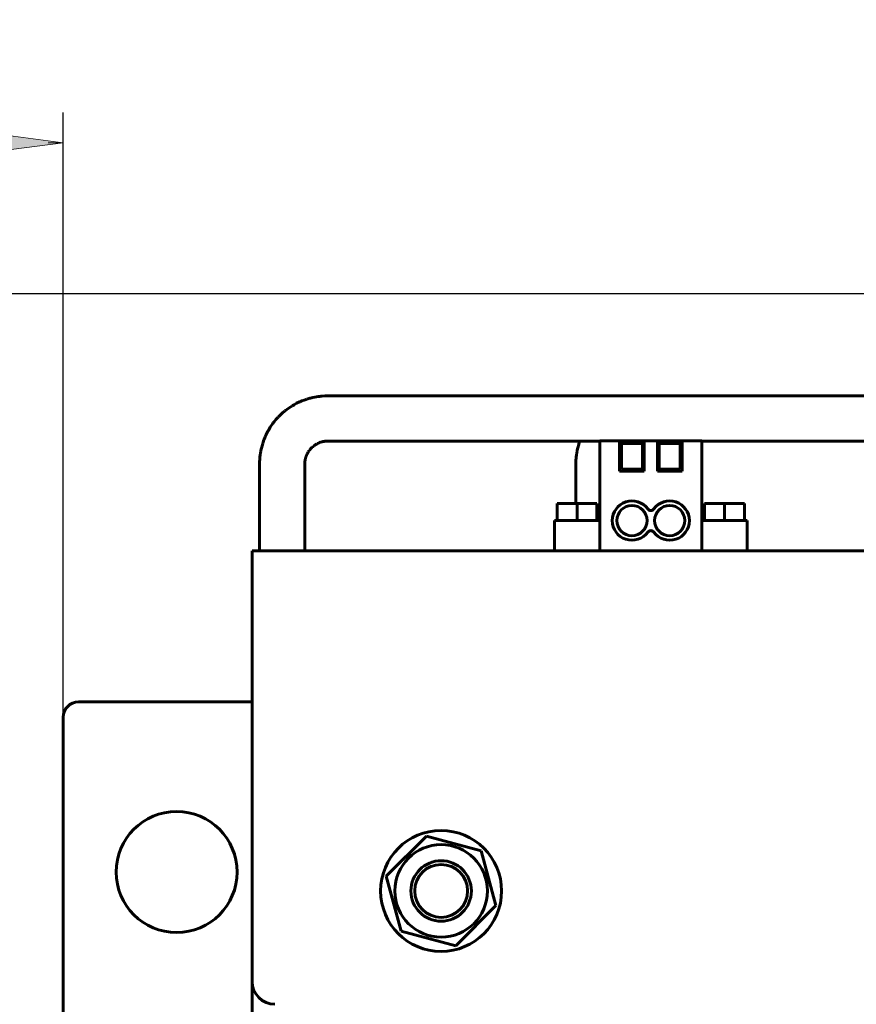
# Model space of a CAD drawing. Header units: millimetres. Extents: x 0 to 420, y 0 to 594.
# Tile 4 of 11: x 143 to 198, y 255 to 321. Entities that reach past the tile are written whole.
import ezdxf

# ---------------------------------------------------------------- set-up
doc = ezdxf.new("R2010")
doc.units = ezdxf.units.MM
doc.linetypes.add('K5LT_BASIC', pattern=[0])
doc.linetypes.add('K5LT_THIN', pattern=[0])
doc.layers.add('Системный слой', color=7, linetype='Continuous')
doc.styles.add('KDIMTEXTSTYLE', font='GOST_AU.SHX', dxfattribs={"width": 0.96, "oblique": 15, "height": 5})
doc.dimstyles.new('KDIMSTYLE (0.50)', dxfattribs={"dimtxt": 5, "dimasz": 1, "dimexe": 2, "dimexo": 0, "dimgap": 1, "dimtad": 1, "dimlfac": 2, "dimtxsty": 'KDIMTEXTSTYLE', "dimsah": 1, "dimcen": 0, "dimdle": 1, "dimadec": 0, "dimazin": 0, "dimtfac": 0.667, "dimtmove": 0, "dimatfit": 3, "dimfxl": 1, "dimtvp": 1, "dimtolj": 1, "dimtzin": 0, "dimarcsym": 0})

# ---------------------------------------------------------------- blocks, each defined once
blk = doc.blocks.new('U10')
at = {"layer": 'Системный слой', "color": 150, "linetype": 'K5LT_BASIC', "lineweight": 60, "true_color": 0x0080ff}
for p, q in [((162.526, 292.482), (162.478, 292.454)), ((162.555, 292.498), (162.526, 292.482)), ((162.569, 292.505), (162.555, 292.498)), ((162.576, 292.509), (162.569, 292.505)), ((162.579, 292.51), (162.576, 292.509)), ((162.582, 292.512), (162.579, 292.51)), ((162.609, 292.525), (162.582, 292.512)), ((162.622, 292.531), (162.609, 292.525)), ((162.629, 292.534), (162.622, 292.531)), ((162.632, 292.536), (162.629, 292.534)), ((162.635, 292.537), (162.632, 292.536)), ((162.638, 292.538), (162.635, 292.537)), ((162.65, 292.544), (162.638, 292.538)), ((162.656, 292.546), (162.65, 292.544)), ((162.659, 292.547), (162.656, 292.546)), ((162.661, 292.549), (162.659, 292.547)), ((162.668, 292.551), (162.661, 292.549)), ((162.671, 292.553), (162.668, 292.551)), ((162.674, 292.554), (162.671, 292.553)), ((162.676, 292.555), (162.674, 292.554)), ((162.679, 292.556), (162.676, 292.555)), ((162.682, 292.557), (162.679, 292.556)), ((162.686, 292.559), (162.682, 292.557)), ((162.688, 292.56), (162.686, 292.559)), ((162.709, 292.568), (162.688, 292.56)), ((162.724, 292.574), (162.709, 292.568)), ((162.731, 292.577), (162.724, 292.574)), ((162.734, 292.579), (162.731, 292.577)), ((162.737, 292.579), (162.734, 292.579)), ((162.739, 292.58), (162.737, 292.579)), ((162.743, 292.582), (162.739, 292.58)), ((162.745, 292.583), (162.743, 292.582)), ((162.747, 292.584), (162.745, 292.583)), ((162.791, 292.601), (162.747, 292.584)), ((162.822, 292.612), (162.791, 292.601)), ((162.837, 292.617), (162.822, 292.612)), ((162.845, 292.62), (162.837, 292.617)), ((162.849, 292.621), (162.845, 292.62)), ((162.851, 292.621), (162.849, 292.621)), ((162.875, 292.629), (162.851, 292.621)), ((162.903, 292.636), (162.875, 292.629)), ((162.916, 292.64), (162.903, 292.636)), ((162.923, 292.641), (162.916, 292.64)), ((162.927, 292.642), (162.923, 292.641)), ((162.929, 292.642), (162.927, 292.642)), ((162.943, 292.645), (162.929, 292.642)), ((162.97, 292.651), (162.943, 292.645)), ((162.984, 292.653), (162.97, 292.651)), ((162.991, 292.654), (162.984, 292.653)), ((162.994, 292.655), (162.991, 292.654)), ((162.997, 292.655), (162.994, 292.655)), ((163.007, 292.656), (162.997, 292.655)), ((163.035, 292.66), (163.007, 292.656)), ((163.05, 292.661), (163.035, 292.66)), ((163.058, 292.662), (163.05, 292.661)), ((163.061, 292.663), (163.058, 292.662)), ((163.064, 292.663), (163.061, 292.663)), ((163.074, 292.664), (163.064, 292.663)), ((163.105, 292.666), (163.074, 292.664)), ((163.121, 292.667), (163.105, 292.666)), ((163.129, 292.667), (163.121, 292.667)), ((163.133, 292.667), (163.129, 292.667)), ((163.136, 292.668), (163.133, 292.667)), ((163.139, 292.668), (163.136, 292.668)), ((163.17, 292.669), (163.139, 292.668)), ((163.187, 292.669), (163.17, 292.669)), ((163.195, 292.669), (163.187, 292.669)), ((163.199, 292.67), (163.195, 292.669)), ((163.202, 292.67), (163.199, 292.67)), ((163.223, 292.67), (163.202, 292.67)), ((163.241, 292.67), (163.223, 292.67)), ((163.25, 292.67), (163.241, 292.67)), ((163.255, 292.67), (163.25, 292.67)), ((163.258, 292.67), (163.255, 292.67)), ((163.299, 292.67), (163.258, 292.67)), ((163.329, 292.67), (163.299, 292.67)), ((163.344, 292.67), (163.329, 292.67)), ((163.352, 292.67), (163.344, 292.67)), ((163.356, 292.67), (163.352, 292.67)), ((163.381, 292.67), (163.356, 292.67)), ((163.449, 292.67), (163.381, 292.67)), ((163.496, 292.67), (163.449, 292.67)), ((163.528, 292.67), (163.496, 292.67)), ((163.55, 292.67), (163.528, 292.67)), ((163.564, 292.67), (163.55, 292.67)), ((163.574, 292.67), (163.564, 292.67)), ((163.58, 292.67), (163.574, 292.67)), ((163.585, 292.67), (163.58, 292.67)), ((163.59, 292.67), (163.585, 292.67)), ((163.6, 292.67), (163.59, 292.67)), ((163.621, 292.67), (163.6, 292.67)), ((163.641, 292.67), (163.621, 292.67)), ((163.65, 292.67), (163.641, 292.67)), ((163.655, 292.67), (163.65, 292.67)), ((163.712, 292.67), (163.655, 292.67)), ((163.764, 292.67), (163.712, 292.67)), ((163.79, 292.67), (163.764, 292.67)), ((163.803, 292.67), (163.79, 292.67)), ((163.809, 292.67), (163.803, 292.67)), ((163.813, 292.67), (163.809, 292.67)), ((163.834, 292.67), (163.813, 292.67)), ((163.862, 292.67), (163.834, 292.67)), ((163.876, 292.67), (163.862, 292.67)), ((163.882, 292.67), (163.876, 292.67)), ((163.886, 292.67), (163.882, 292.67)), ((163.89, 292.67), (163.886, 292.67)), ((163.908, 292.67), (163.89, 292.67)), ((163.916, 292.67), (163.908, 292.67)), ((163.921, 292.67), (163.916, 292.67)), ((163.924, 292.67), (163.921, 292.67)), ((163.939, 292.67), (163.924, 292.67)), ((163.95, 292.67), (163.939, 292.67)), ((163.956, 292.67), (163.95, 292.67)), ((163.959, 292.67), (163.956, 292.67)), ((163.994, 292.67), (163.959, 292.67)), ((164.044, 292.67), (163.994, 292.67)), ((164.069, 292.67), (164.044, 292.67)), ((164.082, 292.67), (164.069, 292.67)), ((164.088, 292.67), (164.082, 292.67)), ((164.091, 292.67), (164.088, 292.67)), ((164.105, 292.67), (164.091, 292.67)), ((164.17, 292.67), (164.105, 292.67)), ((164.202, 292.67), (164.17, 292.67)), ((164.218, 292.67), (164.202, 292.67)), ((164.225, 292.67), (164.218, 292.67)), ((164.229, 292.67), (164.225, 292.67)), ((164.342, 292.67), (164.229, 292.67)), ((164.399, 292.67), (164.342, 292.67)), ((164.427, 292.67), (164.399, 292.67)), ((164.441, 292.67), (164.427, 292.67)), ((164.448, 292.67), (164.441, 292.67)), ((164.451, 292.67), (164.448, 292.67)), ((164.489, 292.67), (164.451, 292.67)), ((164.525, 292.67), (164.489, 292.67)), ((164.543, 292.67), (164.525, 292.67)), ((164.552, 292.67), (164.543, 292.67)), ((164.557, 292.67), (164.552, 292.67)), ((164.559, 292.67), (164.557, 292.67)), ((164.585, 292.67), (164.559, 292.67)), ((164.599, 292.67), (164.585, 292.67)), ((164.607, 292.67), (164.599, 292.67)), ((164.61, 292.67), (164.607, 292.67)), ((164.613, 292.67), (164.61, 292.67)), ((164.624, 292.67), (164.613, 292.67)), ((164.632, 292.67), (164.624, 292.67)), ((164.637, 292.67), (164.632, 292.67)), ((164.639, 292.67), (164.637, 292.67)), ((164.679, 292.67), (164.639, 292.67)), ((164.722, 292.67), (164.679, 292.67)), ((164.743, 292.67), (164.722, 292.67)), ((164.754, 292.67), (164.743, 292.67)), ((164.759, 292.67), (164.754, 292.67)), ((164.762, 292.67), (164.759, 292.67)), ((164.788, 292.67), (164.762, 292.67)), ((164.837, 292.67), (164.788, 292.67)), ((164.862, 292.67), (164.837, 292.67)), ((164.874, 292.67), (164.862, 292.67)), ((164.88, 292.67), (164.874, 292.67)), ((165.021, 292.67), (164.88, 292.67)), ((165.143, 292.67), (165.021, 292.67)), ((165.222, 292.67), (165.143, 292.67)), ((165.271, 292.67), (165.222, 292.67)), ((165.295, 292.67), (165.271, 292.67)), ((165.307, 292.67), (165.295, 292.67)), ((165.313, 292.67), (165.307, 292.67)), ((165.36, 292.67), (165.313, 292.67)), ((165.398, 292.67), (165.36, 292.67)), ((165.418, 292.67), (165.398, 292.67)), ((165.428, 292.67), (165.418, 292.67)), ((165.432, 292.67), (165.428, 292.67)), ((165.477, 292.67), (165.432, 292.67)), ((165.591, 292.67), (165.477, 292.67)), ((165.671, 292.67), (165.591, 292.67)), ((165.711, 292.67), (165.671, 292.67)), ((165.731, 292.67), (165.711, 292.67)), ((165.742, 292.67), (165.731, 292.67)), ((165.747, 292.67), (165.742, 292.67)), ((165.827, 292.67), (165.747, 292.67)), ((165.869, 292.67), (165.827, 292.67)), ((165.891, 292.67), (165.869, 292.67)), ((165.902, 292.67), (165.891, 292.67)), ((165.907, 292.67), (165.902, 292.67)), ((165.91, 292.67), (165.907, 292.67)), ((165.932, 292.67), (165.91, 292.67)), ((165.963, 292.67), (165.932, 292.67)), ((165.979, 292.67), (165.963, 292.67)), ((165.987, 292.67), (165.979, 292.67)), ((165.99, 292.67), (165.987, 292.67)), ((165.993, 292.67), (165.99, 292.67)), ((166.003, 292.67), (165.993, 292.67)), ((166.02, 292.67), (166.003, 292.67)), ((166.028, 292.67), (166.02, 292.67)), ((166.032, 292.67), (166.028, 292.67)), ((166.035, 292.67), (166.032, 292.67)), ((166.075, 292.67), (166.035, 292.67)), ((166.123, 292.67), (166.075, 292.67)), ((166.155, 292.67), (166.123, 292.67)), ((172.559, 292.67), (166.155, 292.67)), ((181.268, 292.67), (172.559, 292.67)), ((205.518, 292.67), (188.018, 292.67)), ((161.918, 291.854), (161.893, 291.804)), ((161.931, 291.88), (161.918, 291.854)), ((161.938, 291.892), (161.931, 291.88)), ((161.941, 291.898), (161.938, 291.892)), ((161.943, 291.901), (161.941, 291.898)), ((161.98, 291.963), (161.943, 291.901)), ((162.016, 292.018), (161.98, 291.963)), ((162.034, 292.045), (162.016, 292.018)), ((162.044, 292.058), (162.034, 292.045)), ((162.049, 292.065), (162.044, 292.058)), ((162.051, 292.068), (162.049, 292.065)), ((162.093, 292.121), (162.051, 292.068)), ((162.134, 292.17), (162.093, 292.121)), ((162.156, 292.193), (162.134, 292.17)), ((162.167, 292.205), (162.156, 292.193)), ((162.172, 292.211), (162.167, 292.205)), ((162.175, 292.214), (162.172, 292.211)), ((162.224, 292.262), (162.175, 292.214)), ((162.271, 292.304), (162.224, 292.262)), ((162.296, 292.325), (162.271, 292.304)), ((162.308, 292.335), (162.296, 292.325)), ((162.314, 292.34), (162.308, 292.335)), ((162.317, 292.343), (162.314, 292.34)), ((162.391, 292.398), (162.317, 292.343)), ((162.435, 292.428), (162.391, 292.398)), ((162.458, 292.442), (162.435, 292.428)), ((162.469, 292.449), (162.458, 292.442)), ((162.475, 292.452), (162.469, 292.449)), ((162.478, 292.454), (162.475, 292.452)), ((161.754, 291.26), (161.753, 291.224)), ((161.753, 291.224), (161.753, 291.212)), ((161.753, 291.212), (161.753, 291.209)), ((161.753, 291.209), (161.753, 291.205)), ((161.753, 291.205), (161.753, 291.196)), ((161.753, 291.196), (161.753, 291.177)), ((161.753, 291.177), (161.753, 291.138)), ((161.755, 291.277), (161.754, 291.26)), ((161.756, 291.304), (161.755, 291.292)), ((161.755, 291.292), (161.755, 291.29)), ((161.755, 291.29), (161.755, 291.285)), ((161.755, 291.285), (161.755, 291.277)), ((161.758, 291.337), (161.756, 291.304)), ((161.759, 291.353), (161.758, 291.337)), ((161.76, 291.36), (161.759, 291.353)), ((161.761, 291.367), (161.76, 291.364)), ((161.76, 291.364), (161.76, 291.36)), ((161.762, 291.381), (161.761, 291.367)), ((161.766, 291.414), (161.762, 291.381)), ((161.768, 291.429), (161.766, 291.414)), ((161.769, 291.437), (161.768, 291.429)), ((161.77, 291.441), (161.769, 291.437)), ((161.778, 291.483), (161.77, 291.443)), ((161.77, 291.443), (161.77, 291.441)), ((161.784, 291.51), (161.778, 291.483)), ((161.787, 291.524), (161.784, 291.51)), ((161.789, 291.53), (161.787, 291.524)), ((161.79, 291.534), (161.789, 291.53)), ((161.791, 291.536), (161.79, 291.534)), ((161.801, 291.571), (161.791, 291.536)), ((161.81, 291.598), (161.801, 291.571)), ((161.815, 291.612), (161.81, 291.598)), ((161.817, 291.619), (161.815, 291.612)), ((161.818, 291.622), (161.817, 291.619)), ((161.819, 291.624), (161.818, 291.622)), ((161.824, 291.636), (161.819, 291.624)), ((161.832, 291.659), (161.824, 291.636)), ((161.837, 291.671), (161.832, 291.659)), ((161.84, 291.677), (161.837, 291.671)), ((161.841, 291.68), (161.84, 291.677)), ((161.842, 291.682), (161.841, 291.68)), ((161.843, 291.685), (161.842, 291.682)), ((161.848, 291.699), (161.843, 291.685)), ((161.851, 291.706), (161.848, 291.699)), ((161.853, 291.71), (161.851, 291.706)), ((161.854, 291.712), (161.853, 291.71)), ((161.855, 291.714), (161.854, 291.712)), ((161.858, 291.722), (161.855, 291.714)), ((161.859, 291.726), (161.858, 291.722)), ((161.86, 291.728), (161.859, 291.726)), ((161.861, 291.73), (161.86, 291.728)), ((161.863, 291.734), (161.861, 291.73)), ((161.864, 291.737), (161.863, 291.734)), ((161.865, 291.739), (161.864, 291.737)), ((161.866, 291.741), (161.865, 291.739)), ((161.867, 291.744), (161.866, 291.741)), ((161.868, 291.746), (161.867, 291.744)), ((161.869, 291.749), (161.868, 291.746)), ((161.876, 291.765), (161.869, 291.749)), ((161.879, 291.773), (161.876, 291.765)), ((161.881, 291.777), (161.879, 291.773)), ((161.882, 291.78), (161.881, 291.777)), ((161.893, 291.804), (161.882, 291.78)), ((161.753, 291.138), (161.753, 291.13)), ((161.753, 291.13), (161.753, 291.127)), ((161.753, 291.127), (161.753, 291.122)), ((161.753, 291.122), (161.753, 291.112)), ((161.753, 291.112), (161.753, 291.091)), ((161.753, 291.091), (161.753, 291.048)), ((161.753, 291.048), (161.753, 291.033)), ((161.753, 291.033), (161.753, 291.029)), ((161.753, 291.029), (161.753, 291.023)), ((161.753, 291.023), (161.753, 291.011)), ((161.753, 291.011), (161.753, 290.987)), ((161.753, 290.987), (161.753, 290.937)), ((161.753, 290.937), (161.753, 290.886)), ((161.753, 290.886), (161.753, 290.882)), ((161.753, 290.882), (161.753, 290.874)), ((161.753, 290.874), (161.753, 290.858)), ((161.753, 290.858), (161.753, 290.826)), ((161.753, 290.826), (161.753, 290.789)), ((161.753, 290.789), (161.753, 290.77)), ((161.753, 290.77), (161.753, 290.761)), ((161.753, 290.761), (161.753, 290.756)), ((161.753, 290.756), (161.753, 290.75)), ((161.753, 290.75), (161.753, 290.744)), ((161.753, 290.744), (161.753, 290.734)), ((161.753, 290.734), (161.753, 290.721)), ((161.753, 290.721), (161.753, 290.701)), ((161.753, 290.701), (161.753, 290.67)), ((161.753, 290.67), (161.753, 290.659)), ((161.753, 290.659), (161.753, 290.653)), ((161.753, 290.653), (161.753, 290.641)), ((161.753, 290.641), (161.753, 290.616)), ((161.753, 290.616), (161.753, 290.567)), ((161.753, 290.567), (161.753, 290.473)), ((161.753, 290.473), (161.753, 290.316)), ((161.753, 290.316), (161.753, 290.313)), ((161.753, 290.313), (161.753, 290.306)), ((161.753, 290.306), (161.753, 290.297)), ((161.753, 290.297), (161.753, 290.294)), ((161.753, 290.294), (161.753, 290.29)), ((161.753, 290.29), (161.753, 290.282)), ((161.753, 290.282), (161.753, 290.266)), ((161.753, 290.266), (161.753, 290.235)), ((161.753, 290.235), (161.753, 290.223)), ((161.753, 290.223), (161.753, 290.22)), ((161.753, 290.22), (161.753, 290.216)), ((161.753, 290.216), (161.753, 290.209)), ((161.753, 290.209), (161.753, 290.205)), ((161.753, 290.205), (161.753, 290.202)), ((161.753, 290.202), (161.753, 290.199)), ((161.753, 290.199), (161.753, 290.193)), ((161.753, 290.193), (161.753, 290.187)), ((161.753, 290.187), (161.753, 290.184)), ((161.753, 290.184), (161.753, 290.181)), ((161.753, 290.181), (161.753, 290.174)), ((161.753, 290.174), (161.753, 290.161)), ((161.753, 290.161), (161.753, 290.152)), ((161.753, 290.152), (161.753, 290.149)), ((161.753, 290.149), (161.753, 290.145)), ((161.753, 290.145), (161.753, 290.138)), ((161.753, 290.138), (161.753, 290.122)), ((161.753, 290.122), (161.753, 290.092)), ((161.753, 290.092), (161.753, 290.082)), ((161.753, 290.082), (161.753, 290.079)), ((161.753, 290.079), (161.753, 290.074)), ((161.753, 290.074), (161.753, 290.065)), ((161.753, 290.065), (161.753, 290.046)), ((161.753, 290.046), (161.753, 290.009)), ((161.753, 290.009), (161.753, 289.945)), ((161.753, 289.945), (161.753, 289.941)), ((161.753, 289.941), (161.753, 289.932)), ((161.753, 289.932), (161.753, 289.915)), ((161.753, 289.915), (161.753, 289.881)), ((161.753, 289.881), (161.753, 289.814)), ((161.753, 289.814), (161.753, 289.751)), ((161.753, 289.751), (161.753, 289.72)), ((161.753, 289.72), (161.753, 289.704)), ((161.753, 289.704), (161.753, 289.685)), ((161.753, 289.685), (161.753, 289.657)), ((161.753, 289.657), (161.753, 289.636)), ((161.753, 289.636), (161.753, 289.604)), ((161.753, 289.604), (161.753, 289.557)), ((161.753, 289.557), (161.753, 289.485)), ((161.753, 289.485), (161.753, 289.476)), ((161.753, 289.476), (161.753, 289.472)), ((161.753, 289.472), (161.753, 289.463)), ((161.753, 289.463), (161.753, 289.445)), ((161.753, 289.445), (161.753, 289.41)), ((161.753, 289.41), (161.753, 289.337)), ((161.753, 289.337), (161.753, 289.264)), ((161.753, 289.264), (161.753, 289.261)), ((161.753, 289.261), (161.753, 289.255)), ((161.753, 289.255), (161.753, 289.243)), ((161.753, 289.243), (161.753, 289.232)), ((161.753, 289.232), (161.753, 289.226)), ((161.753, 289.226), (161.753, 289.223)), ((161.753, 289.223), (161.753, 289.22)), ((161.753, 289.22), (161.753, 289.217)), ((161.753, 289.217), (161.753, 289.214)), ((161.753, 289.214), (161.753, 289.209)), ((161.753, 289.209), (161.753, 289.202)), ((161.753, 289.202), (161.753, 289.195)), ((161.753, 289.195), (161.753, 289.181)), ((161.753, 289.181), (161.753, 289.153)), ((161.753, 289.153), (161.753, 289.097)), ((161.753, 289.097), (161.753, 288.985)), ((161.753, 288.985), (161.753, 288.76)), ((161.753, 288.76), (161.753, 288.307)), ((161.753, 288.307), (161.753, 287.397)), ((161.753, 287.397), (161.753, 285.579)), ((161.753, 285.579), (161.753, 285.42))]:
    blk.add_line(p, q, dxfattribs=at)
blk = doc.blocks.new('U11')
at = {"layer": 'Системный слой', "color": 150, "linetype": 'K5LT_BASIC', "lineweight": 60, "true_color": 0x0080ff}
for p, q in [((160.955, 295.039), (161.038, 295.087)), ((161.038, 295.087), (161.206, 295.178)), ((161.206, 295.178), (161.399, 295.271)), ((161.399, 295.271), (161.409, 295.275)), ((161.409, 295.275), (161.428, 295.284)), ((161.428, 295.284), (161.468, 295.301)), ((161.468, 295.301), (161.547, 295.334)), ((161.547, 295.334), (161.709, 295.396)), ((161.709, 295.396), (161.832, 295.438)), ((161.832, 295.438), (161.84, 295.44)), ((161.84, 295.44), (161.856, 295.445)), ((161.856, 295.445), (161.889, 295.455)), ((161.889, 295.455), (161.953, 295.474)), ((161.953, 295.474), (162.012, 295.491)), ((162.012, 295.491), (162.076, 295.508)), ((162.076, 295.508), (162.154, 295.528)), ((162.154, 295.528), (162.164, 295.53)), ((162.164, 295.53), (162.182, 295.535)), ((162.182, 295.535), (162.218, 295.543)), ((162.218, 295.543), (162.29, 295.559)), ((162.29, 295.559), (162.421, 295.586)), ((162.421, 295.586), (162.522, 295.604)), ((162.522, 295.604), (162.629, 295.621)), ((162.629, 295.621), (162.722, 295.633)), ((162.722, 295.633), (162.733, 295.635)), ((162.733, 295.635), (162.754, 295.637)), ((162.754, 295.637), (162.798, 295.643)), ((162.798, 295.643), (162.887, 295.652)), ((162.887, 295.652), (163.072, 295.665)), ((163.072, 295.665), (163.21, 295.67)), ((163.21, 295.67), (163.217, 295.67)), ((163.217, 295.67), (163.232, 295.67)), ((163.232, 295.67), (163.26, 295.67)), ((163.26, 295.67), (163.292, 295.67)), ((163.292, 295.67), (163.332, 295.67)), ((163.332, 295.67), (163.374, 295.67)), ((163.374, 295.67), (163.38, 295.67)), ((163.38, 295.67), (163.389, 295.67)), ((163.389, 295.67), (163.407, 295.67)), ((163.407, 295.67), (163.441, 295.67)), ((163.441, 295.67), (163.499, 295.67)), ((163.499, 295.67), (163.504, 295.67)), ((163.504, 295.67), (163.513, 295.67)), ((163.513, 295.67), (163.53, 295.67)), ((163.53, 295.67), (163.563, 295.67)), ((163.563, 295.67), (163.629, 295.67)), ((163.629, 295.67), (163.661, 295.67)), ((163.661, 295.67), (163.666, 295.67)), ((163.666, 295.67), (163.675, 295.67)), ((163.675, 295.67), (163.694, 295.67)), ((163.694, 295.67), (163.73, 295.67)), ((163.73, 295.67), (163.748, 295.67)), ((163.748, 295.67), (163.771, 295.67)), ((163.771, 295.67), (163.804, 295.67)), ((163.804, 295.67), (163.828, 295.67)), ((163.828, 295.67), (163.864, 295.67)), ((163.864, 295.67), (163.891, 295.67)), ((163.891, 295.67), (163.896, 295.67)), ((163.896, 295.67), (163.905, 295.67)), ((163.905, 295.67), (163.922, 295.67)), ((163.922, 295.67), (163.956, 295.67)), ((163.956, 295.67), (164.027, 295.67)), ((164.027, 295.67), (164.095, 295.67)), ((164.095, 295.67), (164.232, 295.67)), ((164.232, 295.67), (164.507, 295.67)), ((164.507, 295.67), (165.063, 295.67)), ((165.063, 295.67), (166.173, 295.67)), ((166.173, 295.67), (168.382, 295.67)), ((168.382, 295.67), (172.802, 295.67)), ((172.802, 295.67), (181.641, 295.67)), ((181.641, 295.67), (199.317, 295.67)), ((199.317, 295.67), (205.514, 295.67)), ((205.514, 295.67), (205.518, 295.67)), ((160.114, 294.394), (160.254, 294.525)), ((160.254, 294.525), (160.409, 294.658)), ((160.409, 294.658), (160.419, 294.665)), ((160.419, 294.665), (160.437, 294.68)), ((160.437, 294.68), (160.474, 294.709)), ((160.474, 294.709), (160.55, 294.767)), ((160.55, 294.767), (160.704, 294.878)), ((160.704, 294.878), (160.884, 294.995)), ((160.884, 294.995), (160.894, 295.002)), ((160.894, 295.002), (160.914, 295.014)), ((160.914, 295.014), (160.955, 295.039)), ((159.467, 293.603), (159.611, 293.813)), ((159.611, 293.813), (159.618, 293.822)), ((159.618, 293.822), (159.632, 293.842)), ((159.632, 293.842), (159.661, 293.88)), ((159.661, 293.88), (159.719, 293.956)), ((159.719, 293.956), (159.841, 294.104)), ((159.841, 294.104), (159.988, 294.267)), ((159.988, 294.267), (159.996, 294.275)), ((159.996, 294.275), (160.012, 294.293)), ((160.012, 294.293), (160.046, 294.327)), ((160.046, 294.327), (160.114, 294.394)), ((159.175, 293.072), (159.242, 293.21)), ((159.242, 293.21), (159.303, 293.326)), ((159.303, 293.326), (159.308, 293.335)), ((159.308, 293.335), (159.318, 293.353)), ((159.318, 293.353), (159.338, 293.389)), ((159.338, 293.389), (159.38, 293.461)), ((159.38, 293.461), (159.467, 293.603)), ((158.943, 292.452), (158.949, 292.474)), ((158.949, 292.474), (158.962, 292.516)), ((158.962, 292.516), (158.988, 292.598)), ((158.988, 292.598), (159.043, 292.757)), ((159.043, 292.757), (159.116, 292.941)), ((159.116, 292.941), (159.12, 292.95)), ((159.12, 292.95), (159.127, 292.967)), ((159.127, 292.967), (159.143, 293.003)), ((159.143, 293.003), (159.175, 293.072)), ((158.794, 291.737), (158.823, 291.923)), ((158.823, 291.923), (158.825, 291.933)), ((158.825, 291.933), (158.828, 291.952)), ((158.828, 291.952), (158.835, 291.99)), ((158.835, 291.99), (158.85, 292.066)), ((158.85, 292.066), (158.883, 292.218)), ((158.883, 292.218), (158.94, 292.442)), ((158.94, 292.442), (158.943, 292.452)), ((158.753, 291.228), (158.755, 291.283)), ((158.753, 291.145), (158.753, 291.228)), ((158.755, 291.298), (158.756, 291.319)), ((158.755, 291.288), (158.755, 291.298)), ((158.755, 291.283), (158.755, 291.288)), ((158.756, 291.319), (158.758, 291.361)), ((158.758, 291.361), (158.763, 291.447)), ((158.763, 291.447), (158.77, 291.529)), ((158.77, 291.529), (158.771, 291.536)), ((158.771, 291.536), (158.772, 291.549)), ((158.772, 291.549), (158.775, 291.576)), ((158.775, 291.576), (158.781, 291.629)), ((158.781, 291.629), (158.794, 291.737)), ((158.753, 291.104), (158.753, 291.145)), ((158.753, 291.084), (158.753, 291.104)), ((158.753, 291.074), (158.753, 291.084)), ((158.753, 291.069), (158.753, 291.074)), ((158.753, 291.01), (158.753, 291.069)), ((158.753, 290.913), (158.753, 291.01)), ((158.753, 290.866), (158.753, 290.913)), ((158.753, 290.843), (158.753, 290.866)), ((158.753, 290.831), (158.753, 290.843)), ((158.753, 290.826), (158.753, 290.831)), ((158.753, 290.773), (158.753, 290.826)), ((158.753, 290.719), (158.753, 290.773)), ((158.753, 290.683), (158.753, 290.719)), ((158.753, 290.633), (158.753, 290.683)), ((158.753, 290.589), (158.753, 290.633)), ((158.753, 290.554), (158.753, 290.589)), ((158.753, 290.535), (158.753, 290.554)), ((158.753, 290.525), (158.753, 290.535)), ((158.753, 290.52), (158.753, 290.525)), ((158.753, 290.474), (158.753, 290.52)), ((158.753, 290.419), (158.753, 290.474)), ((158.753, 290.392), (158.753, 290.419)), ((158.753, 290.378), (158.753, 290.392)), ((158.753, 290.37), (158.753, 290.378)), ((158.753, 290.366), (158.753, 290.37)), ((158.753, 290.332), (158.753, 290.366)), ((158.753, 290.308), (158.753, 290.332)), ((158.753, 290.296), (158.753, 290.308)), ((158.753, 290.29), (158.753, 290.296)), ((158.753, 290.286), (158.753, 290.29)), ((158.753, 290.266), (158.753, 290.286)), ((158.753, 290.255), (158.753, 290.266)), ((158.753, 290.249), (158.753, 290.255)), ((158.753, 290.244), (158.753, 290.249)), ((158.753, 290.234), (158.753, 290.244)), ((158.753, 290.228), (158.753, 290.234)), ((158.753, 290.223), (158.753, 290.228)), ((158.753, 290.213), (158.753, 290.223)), ((158.753, 290.204), (158.753, 290.213)), ((158.753, 290.199), (158.753, 290.204)), ((158.753, 290.194), (158.753, 290.199)), ((158.753, 290.179), (158.753, 290.194)), ((158.753, 290.165), (158.753, 290.179)), ((158.753, 290.158), (158.753, 290.165)), ((158.753, 290.153), (158.753, 290.158)), ((158.753, 290.083), (158.753, 290.153)), ((158.753, 290.044), (158.753, 290.083)), ((158.753, 290.025), (158.753, 290.044)), ((158.753, 290.015), (158.753, 290.025)), ((158.753, 290.01), (158.753, 290.015)), ((158.753, 289.898), (158.753, 290.01)), ((158.753, 289.807), (158.753, 289.898)), ((158.753, 289.761), (158.753, 289.807)), ((158.753, 289.738), (158.753, 289.761)), ((158.753, 289.727), (158.753, 289.738)), ((158.753, 289.721), (158.753, 289.727)), ((158.753, 289.609), (158.753, 289.721)), ((158.753, 289.543), (158.753, 289.609)), ((158.753, 289.509), (158.753, 289.543)), ((158.753, 289.493), (158.753, 289.509)), ((158.753, 289.484), (158.753, 289.493)), ((158.753, 289.479), (158.753, 289.484)), ((158.753, 289.417), (158.753, 289.479)), ((158.753, 289.386), (158.753, 289.417)), ((158.753, 289.371), (158.753, 289.386)), ((158.753, 289.363), (158.753, 289.371)), ((158.753, 289.358), (158.753, 289.363)), ((158.753, 289.329), (158.753, 289.358)), ((158.753, 289.312), (158.753, 289.329)), ((158.753, 289.303), (158.753, 289.312)), ((158.753, 289.298), (158.753, 289.303)), ((158.753, 289.292), (158.753, 289.298)), ((158.753, 289.278), (158.753, 289.292)), ((158.753, 289.271), (158.753, 289.278)), ((158.753, 289.265), (158.753, 289.271)), ((158.753, 289.24), (158.753, 289.265)), ((158.753, 289.209), (158.753, 289.24)), ((158.753, 289.194), (158.753, 289.209)), ((158.753, 289.186), (158.753, 289.194)), ((158.753, 289.181), (158.753, 289.186)), ((158.753, 289.173), (158.753, 289.181)), ((158.753, 289.132), (158.753, 289.173)), ((158.753, 289.111), (158.753, 289.132)), ((158.753, 289.101), (158.753, 289.111)), ((158.753, 289.095), (158.753, 289.101)), ((158.753, 285.42), (158.753, 289.095))]:
    blk.add_line(p, q, dxfattribs=at)
blk = doc.blocks.new('U14')
at = {"layer": 'Системный слой', "color": 150, "linetype": 'K5LT_BASIC', "lineweight": 60, "true_color": 0x0080ff}
for p, q in [((184.18, 295.67), (184.205, 295.67)), ((184.205, 295.67), (184.233, 295.67)), ((184.233, 295.67), (184.269, 295.67)), ((184.269, 295.67), (184.32, 295.67)), ((184.32, 295.67), (184.324, 295.67)), ((184.324, 295.67), (184.331, 295.67)), ((184.331, 295.67), (184.346, 295.67)), ((184.346, 295.67), (184.375, 295.67)), ((184.375, 295.67), (184.432, 295.67)), ((184.432, 295.67), (184.529, 295.67)), ((184.529, 295.67), (184.534, 295.67)), ((184.534, 295.67), (184.543, 295.67)), ((184.543, 295.67), (184.562, 295.67)), ((184.562, 295.67), (184.598, 295.67)), ((184.598, 295.67), (184.67, 295.67)), ((184.67, 295.67), (184.713, 295.67)), ((184.713, 295.67), (184.734, 295.67)), ((184.734, 295.67), (184.785, 295.67)), ((184.785, 295.67), (184.829, 295.67)), ((184.829, 295.67), (184.87, 295.67)), ((184.87, 295.67), (184.931, 295.67)), ((184.931, 295.67), (185.025, 295.67)), ((185.025, 295.67), (185.11, 295.67)), ((185.11, 295.67), (185.114, 295.67)), ((185.114, 295.67), (185.118, 295.67)), ((185.118, 295.67), (185.119, 295.67)), ((185.119, 295.67), (185.122, 295.67)), ((185.122, 295.67), (185.126, 295.67)), ((185.126, 295.67), (185.136, 295.67)), ((185.136, 295.67), (185.155, 295.67)), ((185.155, 295.67), (185.193, 295.67)), ((185.193, 295.67), (185.21, 295.67)), ((185.21, 295.67), (185.211, 295.67)), ((185.211, 295.67), (185.214, 295.67)), ((185.214, 295.67), (185.219, 295.67)), ((185.219, 295.67), (185.227, 295.67)), ((185.227, 295.67), (185.231, 295.67)), ((185.231, 295.67), (185.233, 295.67)), ((185.233, 295.67), (185.234, 295.67)), ((185.234, 295.67), (185.237, 295.67)), ((185.237, 295.67), (185.244, 295.67)), ((185.244, 295.67), (185.258, 295.67)), ((185.258, 295.67), (185.259, 295.67)), ((185.259, 295.67), (185.261, 295.67)), ((185.261, 295.67), (185.265, 295.67)), ((185.265, 295.67), (185.273, 295.67)), ((185.273, 295.67), (185.289, 295.67)), ((185.289, 295.67), (185.307, 295.67)), ((185.307, 295.67), (185.308, 295.67)), ((185.308, 295.67), (185.312, 295.67)), ((185.312, 295.67), (185.319, 295.67)), ((185.319, 295.67), (185.334, 295.67)), ((185.334, 295.67), (185.364, 295.67)), ((185.364, 295.67), (185.404, 295.67)), ((185.404, 295.67), (185.407, 295.67)), ((185.407, 295.67), (185.414, 295.67)), ((185.414, 295.67), (185.427, 295.67)), ((185.427, 295.67), (185.454, 295.67)), ((185.454, 295.67), (185.508, 295.67)), ((185.508, 295.67), (185.6, 295.67)), ((185.6, 295.67), (185.607, 295.67)), ((185.607, 295.67), (185.619, 295.67)), ((185.619, 295.67), (185.645, 295.67)), ((185.645, 295.67), (185.696, 295.67)), ((185.696, 295.67), (185.798, 295.67)), ((185.798, 295.67), (186.004, 295.67)), ((186.004, 295.67), (186.388, 295.67)), ((186.388, 295.67), (186.388, 295.67)), ((179.871, 292.454), (179.875, 292.469)), ((179.875, 292.469), (179.884, 292.5)), ((179.884, 292.5), (179.903, 292.561)), ((179.903, 292.561), (179.933, 292.655)), ((179.933, 292.655), (179.939, 292.67)), ((179.722, 291.741), (179.751, 291.928)), ((179.751, 291.928), (179.753, 291.938)), ((179.753, 291.938), (179.756, 291.957)), ((179.756, 291.957), (179.763, 291.996)), ((179.763, 291.996), (179.778, 292.072)), ((179.778, 292.072), (179.812, 292.225)), ((179.812, 292.225), (179.869, 292.446)), ((179.869, 292.446), (179.871, 292.454)), ((179.68, 291.144), (179.681, 291.227)), ((179.681, 291.227), (179.682, 291.284)), ((179.682, 291.298), (179.683, 291.318)), ((179.682, 291.289), (179.682, 291.298)), ((179.682, 291.284), (179.682, 291.289)), ((179.683, 291.318), (179.685, 291.357)), ((179.685, 291.357), (179.69, 291.437)), ((179.69, 291.437), (179.698, 291.532)), ((179.698, 291.538), (179.7, 291.552)), ((179.698, 291.532), (179.698, 291.538)), ((179.7, 291.552), (179.702, 291.578)), ((179.702, 291.578), (179.708, 291.632)), ((179.708, 291.632), (179.722, 291.741)), ((179.68, 291.104), (179.68, 291.144)), ((179.68, 291.085), (179.68, 291.104)), ((179.68, 291.075), (179.68, 291.085)), ((179.68, 291.07), (179.68, 291.075)), ((179.68, 291.012), (179.68, 291.07)), ((179.68, 290.913), (179.68, 291.012)), ((179.68, 290.865), (179.68, 290.913)), ((179.68, 290.842), (179.68, 290.865)), ((179.68, 290.831), (179.68, 290.842)), ((179.68, 290.825), (179.68, 290.831)), ((179.68, 290.764), (179.68, 290.825)), ((179.68, 290.69), (179.68, 290.764)), ((179.68, 290.641), (179.68, 290.69)), ((179.68, 290.587), (179.68, 290.641)), ((179.68, 290.525), (179.68, 290.587)), ((179.68, 290.497), (179.68, 290.525)), ((179.68, 290.442), (179.68, 290.497)), ((179.68, 290.402), (179.68, 290.442)), ((179.68, 290.381), (179.68, 290.402)), ((179.68, 290.371), (179.68, 290.381)), ((179.68, 290.366), (179.68, 290.371)), ((179.68, 290.364), (179.68, 290.366)), ((179.68, 290.327), (179.68, 290.364)), ((179.68, 290.305), (179.68, 290.327)), ((179.68, 290.294), (179.68, 290.305)), ((179.68, 290.288), (179.68, 290.294)), ((179.68, 290.286), (179.68, 290.288)), ((179.68, 290.284), (179.68, 290.286)), ((179.68, 290.268), (179.68, 290.284)), ((179.68, 290.255), (179.68, 290.268)), ((179.68, 290.249), (179.68, 290.255)), ((179.68, 290.246), (179.68, 290.249)), ((179.68, 290.244), (179.68, 290.246)), ((179.68, 290.243), (179.68, 290.244)), ((179.68, 290.24), (179.68, 290.243)), ((179.68, 290.231), (179.68, 290.24)), ((179.68, 290.226), (179.68, 290.231)), ((179.68, 290.224), (179.68, 290.226)), ((179.68, 290.223), (179.68, 290.224)), ((179.68, 290.215), (179.68, 290.223)), ((179.68, 290.187), (179.68, 290.215)), ((179.68, 290.168), (179.68, 290.187)), ((179.68, 290.134), (179.68, 290.168)), ((179.68, 290.1), (179.68, 290.134)), ((179.68, 290.083), (179.68, 290.1)), ((179.68, 290.075), (179.68, 290.083)), ((179.68, 290.07), (179.68, 290.075)), ((179.68, 290.008), (179.68, 290.07)), ((179.68, 289.882), (179.68, 290.008)), ((179.68, 289.818), (179.68, 289.882)), ((179.68, 289.786), (179.68, 289.818)), ((179.68, 289.77), (179.68, 289.786)), ((179.68, 289.762), (179.68, 289.77)), ((179.68, 289.758), (179.68, 289.762)), ((179.68, 289.737), (179.68, 289.758)), ((179.68, 289.724), (179.68, 289.737)), ((179.68, 289.718), (179.68, 289.724)), ((179.68, 289.715), (179.68, 289.718)), ((179.68, 289.604), (179.68, 289.715)), ((179.68, 289.539), (179.68, 289.604)), ((179.68, 289.507), (179.68, 289.539)), ((179.68, 289.49), (179.68, 289.507)), ((179.68, 289.482), (179.68, 289.49)), ((179.68, 289.478), (179.68, 289.482)), ((179.68, 289.211), (179.68, 289.478)), ((179.68, 288.905), (179.68, 289.211)), ((179.68, 288.749), (179.68, 288.905)), ((179.68, 288.67), (179.68, 288.749)), ((179.68, 288.634), (179.68, 288.67)), ((179.68, 288.605), (179.68, 288.634)), ((179.68, 288.545), (179.68, 288.605))]:
    blk.add_line(p, q, dxfattribs=at)
blk = doc.blocks.new('U20')
at = {"layer": 'Системный слой', "color": 150, "linetype": 'K5LT_BASIC', "lineweight": 60, "true_color": 0x0080ff}
for p, q in [((158.268, 285.42), (199.768, 285.42)), ((205.518, 285.42), (265.018, 285.42)), ((270.768, 285.42), (283.268, 285.42))]:
    blk.add_line(p, q, dxfattribs=at)
blk = doc.blocks.new('U27')
at = {"layer": 'Системный слой', "color": 150, "linetype": 'K5LT_BASIC', "lineweight": 60, "true_color": 0x0080ff}
blk.add_line((158.268, 256.92), (158.268, 251.57), dxfattribs=at)
blk = doc.blocks.new('KDIMARROW_01')
at = {"layer": 'Системный слой'}
blk.add_hatch(color=0, dxfattribs=at).paths.add_polyline_path([(0, 0), (-5, 0.658), (-4.5, 0), (-5, -0.658)])
at = {"layer": 'Системный слой', "color": 0, "linetype": 'K5LT_THIN', "lineweight": 18}
for p, q in [((-4.5, 0), (-5, 0.658)), ((-5, 0.658), (0, 0)), ((0, 0), (-5, -0.658)), ((-5, -0.658), (-4.5, 0)), ((0, 0), (-1, 0))]:
    blk.add_line(p, q, dxfattribs=at)

msp = doc.modelspace()

# ---------------------------------------------------------------- linework, layer by layer
at = {"layer": 'Системный слой', "color": 150, "linetype": 'K5LT_BASIC', "lineweight": 60, "true_color": 0x0080ff}
for p, q in [((181.2677, 292.695), (182.5786, 292.695)), ((181.2677, 292.695), (181.2677, 292.5897)), ((181.2677, 291.739), (181.2677, 292.5897)), ((182.5786, 292.5897), (182.5786, 292.695)), ((182.5786, 292.695), (184.2068, 292.695)), ((182.5786, 291.739), (182.5786, 292.5897)), ((182.6927, 292.621), (184.0927, 292.621)), ((182.6927, 292.621), (182.6927, 292.6057)), ((182.6927, 292.5249), (182.6927, 292.6057)), ((182.6927, 292.5249), (182.6927, 292.2749)), ((184.0927, 292.5249), (182.6927, 292.5249)), ((184.0927, 292.6057), (184.0927, 292.621)), ((184.0927, 292.5249), (184.0927, 292.6057)), ((184.0927, 292.2749), (184.0927, 292.5249)), ((184.2068, 292.695), (185.0786, 292.695)), ((184.2068, 292.695), (184.2068, 292.5897)), ((184.2068, 292.5897), (184.2068, 291.739)), ((185.0786, 292.695), (186.7068, 292.695)), ((185.0786, 292.5897), (185.0786, 292.695)), ((185.0786, 291.739), (185.0786, 292.5897)), ((185.1927, 292.621), (185.1927, 292.6057)), ((185.1927, 292.621), (186.5927, 292.621)), ((185.1927, 292.5249), (185.1927, 292.6057)), ((186.5927, 292.5249), (185.1927, 292.5249)), ((185.1927, 292.5249), (185.1927, 292.2749)), ((186.5927, 292.6057), (186.5927, 292.621)), ((186.5927, 292.5249), (186.5927, 292.6057)), ((186.5927, 292.2749), (186.5927, 292.5249)), ((186.7068, 292.695), (186.7068, 292.5897)), ((186.7068, 292.695), (188.0177, 292.695)), ((186.7068, 292.5897), (186.7068, 291.739)), ((188.0177, 292.5897), (188.0177, 292.695)), ((188.0177, 291.739), (188.0177, 292.5897)), ((182.6927, 292.2749), (182.6927, 291.7764)), ((184.0927, 291.7764), (184.0927, 292.2749)), ((185.1927, 292.2749), (185.1927, 291.7764)), ((186.5927, 291.7764), (186.5927, 292.2749)), ((181.2677, 291.739), (181.2677, 291.3443)), ((181.2677, 290.2692), (181.2677, 291.3443)), ((182.5786, 291.3443), (182.5786, 291.739)), ((182.5786, 290.7), (182.5786, 291.3443)), ((182.6927, 291.5729), (182.6927, 291.7764)), ((182.6927, 291.5729), (182.6927, 290.8678)), ((184.0927, 291.5729), (184.0927, 291.7764)), ((184.0927, 290.8678), (184.0927, 291.5729)), ((184.2068, 291.739), (184.2068, 291.3443)), ((184.2068, 291.3443), (184.2068, 290.7)), ((185.0786, 291.3443), (185.0786, 291.739)), ((185.0786, 290.7), (185.0786, 291.3443)), ((185.1927, 291.5729), (185.1927, 291.7764)), ((185.1927, 291.5729), (185.1927, 290.8678)), ((186.5927, 291.5729), (186.5927, 291.7764)), ((186.5927, 290.8678), (186.5927, 291.5729)), ((186.7068, 291.739), (186.7068, 291.3443)), ((186.7068, 291.3443), (186.7068, 290.7)), ((188.0177, 291.3443), (188.0177, 291.739)), ((188.0177, 290.2692), (188.0177, 291.3443)), ((184.2068, 290.7), (182.5786, 290.7)), ((182.6927, 290.8213), (182.6927, 290.8678)), ((184.0927, 290.8213), (182.6927, 290.8213)), ((184.0927, 290.8213), (184.0927, 290.8678)), ((186.7068, 290.7), (185.0786, 290.7)), ((185.1927, 290.8213), (185.1927, 290.8678)), ((186.5927, 290.8213), (185.1927, 290.8213)), ((186.5927, 290.8213), (186.5927, 290.8678)), ((181.2677, 289.8009), (181.2677, 290.2692)), ((188.0177, 290.2692), (188.0177, 289.8009)), ((181.2677, 289.2916), (181.2677, 289.8009)), ((181.2677, 288.8233), (181.2677, 289.2916)), ((188.0177, 289.2916), (188.0177, 289.8009)), ((188.0177, 288.8233), (188.0177, 289.2916)), ((181.2677, 288.8233), (181.2677, 285.42)), ((188.0177, 285.42), (188.0177, 288.8233)), ((178.4552, 288.5453), (178.4552, 287.4203)), ((178.4552, 288.5453), (179.7677, 288.5453)), ((179.7677, 287.4203), (179.7677, 288.5453)), ((179.7677, 288.5453), (181.0802, 288.5453)), ((181.0802, 287.4203), (181.0802, 288.5453)), ((188.2052, 288.5453), (189.5177, 288.5453)), ((188.2052, 288.5453), (188.2052, 287.4203)), ((189.5177, 287.4203), (189.5177, 288.5453)), ((189.5177, 288.5453), (190.8302, 288.5453)), ((190.8302, 287.4203), (190.8302, 288.5453)), ((181.2677, 287.42), (178.2677, 287.42)), ((178.2677, 287.42), (178.2677, 285.42)), ((178.4552, 287.4203), (179.7677, 287.4203)), ((179.0177, 287.4203), (179.0177, 287.42)), ((179.7677, 287.4203), (181.0802, 287.4203)), ((180.5177, 287.4203), (180.5177, 287.42)), ((191.0177, 287.42), (188.0177, 287.42)), ((188.2052, 287.4203), (189.5177, 287.4203)), ((188.7677, 287.4203), (188.7677, 287.42)), ((189.5177, 287.4203), (190.8302, 287.4203)), ((190.2677, 287.4203), (190.2677, 287.42)), ((191.0177, 287.42), (191.0177, 285.42)), ((158.2677, 283.92), (158.2677, 285.42)), ((158.2677, 283.92), (158.2677, 256.92)), ((146.7677, 275.42), (158.2677, 275.42)), ((145.7677, 253.92), (145.7677, 274.42)), ((169.7936, 266.5441), (167.142, 263.8884)), ((173.4192, 265.5757), (169.7936, 266.5441)), ((174.3934, 261.9516), (173.4192, 265.5757)), ((167.142, 263.8884), (168.1162, 260.2643)), ((171.7419, 259.2959), (174.3934, 261.9516)), ((168.1162, 260.2643), (171.7419, 259.2959))]:
    msp.add_line(p, q, dxfattribs=at)
for centre, radius in [((183.3927, 287.42), 1), ((185.8927, 287.42), 1), ((153.2677, 264.17), 4), ((170.7677, 262.92), 4), ((170.7677, 262.92), 3.0625), ((170.7677, 262.92), 2), ((170.7677, 262.92), 1.75)]:
    msp.add_circle(centre, radius, dxfattribs=at)
for centre, radius, start, end in [((183.3927, 287.42), 1.3, 36.249321, 323.750679), ((185.8927, 287.42), 1.3, 216.249321, 143.750679), ((184.6427, 288.3365), 0.25, 216.249321, 323.750679), ((184.6427, 286.5035), 0.25, 36.249321, 143.750679), ((146.7677, 274.42), 1, 90, 180), ((159.7677, 256.92), 1.5, 180, 270)]:
    msp.add_arc(centre, radius, start, end, dxfattribs=at)

# ---------------------------------------------------------------- block references
at = {"layer": 'Системный слой'}
for name in ['U11', 'U14', 'U10', 'U20', 'U27']:
    msp.add_blockref(name, (0, 0), dxfattribs=at)

# ---------------------------------------------------------------- dimensions: what is measured, and where the dimension line sits
at = {"layer": 'Системный слой', "color": 7}
msp.add_linear_dim(base=(145.7677, 312.42), p1=(295.7677, 276.42), p2=(145.7677, 274.42), location=(220.7677, 312.42), text='\\H5.0;\\W0.965;\\Q15;\\H5.0;\\W0.965;\\Q15;\\Q15;Ш', dimstyle='KDIMSTYLE (0.50)', override={"dimexo": 0, "dimblk1": 'KDIMARROW_01', "dimblk2": 'KDIMARROW_01', "dimse1": 0, "dimse2": 0, "dimclrt": 7, "dimtolj": 1}, dxfattribs=at).render()
msp.add_linear_dim(base=(135.7677, 302.42), p1=(159.2677, 148.92), p2=(205.5177, 302.42), angle=90, location=(135.7677, 225.67), text='\\H5.0;\\W0.965;\\Q15;\\H5.0;\\W0.965;\\Q15;\\Q15;В', dimstyle='KDIMSTYLE (0.50)', override={"dimexo": 0, "dimblk1": 'KDIMARROW_01', "dimblk2": 'KDIMARROW_01', "dimse1": 0, "dimse2": 0, "dimclrt": 7, "dimtolj": 1}, dxfattribs=at).render()

doc.saveas('drawing.dxf')
